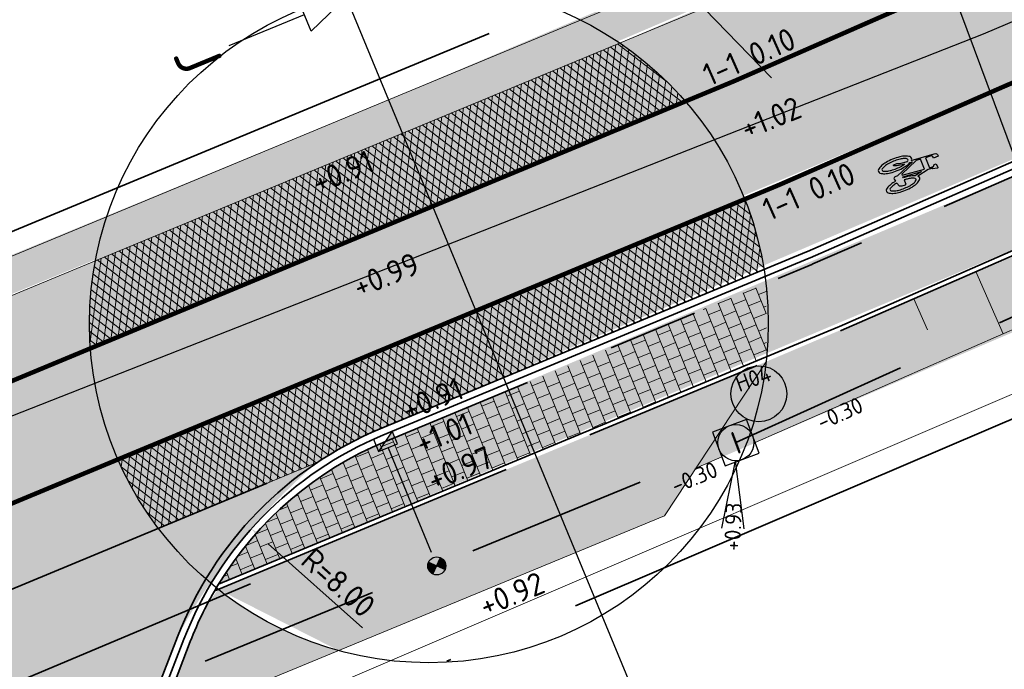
# Model space of a CAD drawing. Header units: metres. Extents: x 132493 to 134960, y 502695 to 503907.
# Tile 75 of 144: x 133315 to 133336, y 503117 to 503131. Entities that reach past the tile are written whole.
import ezdxf
from ezdxf import colors
from ezdxf.entities.mleader import LeaderData, LeaderLine
from ezdxf.enums import TextEntityAlignment as Align
from ezdxf.math import Vec2, Vec3

# ---------------------------------------------------------------- set-up
doc = ezdxf.new("R2010")
doc.units = ezdxf.units.M
for name, pattern in [('RI-HWA_KOLKAANSLUITING', [4.3, 2.5, -1.8]), ('RI-HWA_PVC', [6.4, 4, -2.4]), ('VH-OPSLUITBAND_100X200', [16, 8, -2, 4, -2]), ('VH-TROTTOIRBAND_130-150', [15, 5, -2, 2, -2, 2, -2]), ('VW-1-1_STREEP', [2, 1, -1]), ('XX-PROJECTGRENS', [18, 12, -3, 0, -3])]:
    doc.linetypes.add(name, pattern=pattern)
doc.layers.get('Defpoints').update_dxf_attribs({"color": 3})
for name, color, linetype, lineweight, plot in [('ARC-hoev-asfalt-zwart', 250, 'Continuous', 18, False), ('ARC-hoev-btt-300x300x45-grijs-nieuw', 8, 'Continuous', 18, False), ('ARC-hoev-fietsstrook-plateau-drempel-afalt rood', 241, 'Continuous', 18, False), ('ARC-hoev-gras zaaien', 73, 'Continuous', 35, False), ('ARC-hoev-nieuw-asfalt-streetprint', 215, 'Continuous', 35, False)]:
    doc.layers.add(name, color=color, linetype=linetype, lineweight=lineweight, plot=plot)
for name, color, linetype, lineweight in [('B-WE-IE-TERREINAFSCHEIDING_KUNSTMATIG_RASTERHEKWERK-G', 20, 'IE-TERREINAFSCHEIDING-KUNSTMATIG-OPEN', 18), ('N-WE-AM-M-200', 7, 'Continuous', 18), ('N-WE-GR-GRAS-A-200', 81, 'Continuous', 18), ('N-WE-GW-GRONDWERKLIJN_TEEN-G', 3, 'Continuous', 20), ('N-WE-GW-TALUDARCERING-S', 252, 'Continuous', 25), ('N-WE-GW-TALUDARCERING_KORT-G', 252, 'Continuous', 20), ('N-WE-GW-TALUDARCERING_LANG-G', 252, 'Continuous', 18), ('N-WE-KG-GRENS_WERKGRENS-G', 5, 'XX-PROJECTGRENS', 35), ('N-WE-KL-BUISLEIDING GEVAARLIJKE INHOUD_MANTELBUIS-G', 20, 'Continuous', 35), ('N-WE-RI-HWA_HULPSTUK-S', 150, 'Continuous', 25), ('N-WE-RI-HWA_KOLKAANSLUITING_PVC_125-G', 160, 'RI-HWA_KOLKAANSLUITING', 25), ('N-WE-RI-HWA_PUTNUMMER-S', 150, 'Continuous', 25), ('N-WE-RI-HWA_RIOOLPUT-S', 150, 'Continuous', 25), ('N-WE-RI-HWA_STROOMRICHTING-S', 150, 'Continuous', 25), ('N-WE-RI-HWA_TRANSPORTLEIDING_PVC_200-G', 150, 'RI-HWA_PVC', 35), ('N-WE-RI-KOLK-S', 150, 'Continuous', 25), ('N-WE-VH-GOOT_TEGEL-G', 170, 'Continuous', 35), ('N-WE-VH-KANTOPSLUITING_OPSLUITBAND_100X200-G', 150, 'VH-OPSLUITBAND_100X200', 35), ('N-WE-VH-KANTOPSLUITING_TROTTOIRBAND_130 150-G', 210, 'VH-TROTTOIRBAND_130-150', 35), ('N-WE-VH-KANTOPSLUITING_VOORKANTBAND-G', 7, 'Continuous', 35), ('N-WE-VH-KANTVERHARDING-G', 2, 'Continuous', 18), ('N-WE-VH-VERHARDING_ASFALT-A', 23, 'Continuous', 18), ('N-WE-VH-VERHARDING_TEGEL-A-200-dik 45', 251, 'Continuous', 18), ('N-WE-VW-MARKERING-T25', 7, 'Continuous', 25), ('N-WE-VW-MARKERING_DWARS_DRIEHOEK_5050-G', 7, 'VW-HAAIETAND50-L-N', 35), ('N-WE-VW-MARKERING_LANGS_STREEP_11_010-G', 7, 'VW-1-1_STREEP', 13), ('N-WE-VW-MARKERING_SYMBOOL-S', 7, 'Continuous', 25), ('N02-WE-VH-VERHARDING_ASFALT-A', 252, 'Continuous', 18), ('X-XX-AL-DETAIL1-T25', 7, 'Continuous', 25), ('X-XX-AL-VERWIJZING-S', 7, 'Continuous', 25)]:
    doc.layers.add(name, color=color, linetype=linetype, lineweight=lineweight)
doc.styles.add('NLCS-ISO', font='NLCS-ISO.ttf')
doc.styles.add('NLCS-ISO-M200-T25', font='NLCS-ISO.ttf', dxfattribs={"height": 0.5})
doc.linetypes.add('IE-TERREINAFSCHEIDING-KUNSTMATIG-OPEN', pattern='A,7,-1.5,[67,NLCS.SHX,S=0.75,R=0,X=0,Y=0],-1.5', length=10)
doc.linetypes.add('VW-HAAIETAND50-L-N', pattern='A,0,-0.5,[150,NLCS.SHX,S=1,R=0,X=-0.625,Y=-0.25],-0.5', length=1)
doc.dimstyles.new('NLCS-M200-T25-PIJL_L2_H1', dxfattribs={"dimscale": 0.2, "dimtxt": 2.5, "dimasz": 2.5, "dimexe": 2, "dimexo": 2, "dimgap": 0.7, "dimtad": 1, "dimzin": 0, "dimdsep": 46, "dimtxsty": 'NLCS-ISO-M200-T25', "dimcen": 0, "dimdle": 2, "dimclrd": 256, "dimclre": 256, "dimclrt": 256, "dimadec": 1, "dimazin": 0, "dimtfac": 1, "dimtdec": 3, "dimtofl": 0, "dimtmove": 0, "dimatfit": 3, "dimfxl": 2, "dimfxlon": 1, "dimtfillclr": 256, "dimtolj": 1, "dimtzin": 0, "dimlwd": -1, "dimlwe": -1, "dimarcsym": 0})
pattern_1 = [(262.427879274, (0, 0), (0.148691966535, -0.01976610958), []), (322.427879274, (0, 0), (0.0914639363, 0.118887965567), [])]

# ---------------------------------------------------------------- blocks, each defined once
blk = doc.blocks.new('N-SRI-KOLK_TROTTOIR-SO')
blk.add_hatch(color=256).paths.add_polyline_path([(1.125, 1.5), (-1.125, 1.5), (-1.125, 0)])
blk.add_line((-1.125, 0), (1.125, 1.5))
at = {"flags": 128}
blk.add_lwpolyline([(-1.125, 0), (1.125, 0), (1.125, 1.5), (-1.125, 1.5)], close=True, dxfattribs=at)
blk = doc.blocks.new('SAL-VERWIJZING_DOORSNEDE_BOVEN-SO')
for p, q in [((-2, 9), (0, 14)), ((0, 14), (2, 9)), ((2, 9), (-2, 9)), ((0, 0), (0, 9))]:
    blk.add_line(p, q)
at = {"lineweight": 50, "style": 'NLCS-ISO'}
blk.add_attdef('...', text='', height=5, dxfattribs=at).set_placement((-0.05, -1.19), align=Align.TOP_CENTER)
blk = doc.blocks.new('SRI-PUT_INSPECTIE-SO')
at = {"lineweight": -3, "flags": 128}
blk.add_lwpolyline([(-2, -2), (2, -2), (2, 2), (-2, 2)], close=True, dxfattribs=at)
at = {"lineweight": -3, "ltscale": 1.5}
blk.add_circle((0, 0), 2, dxfattribs=at)
at = {"ltscale": 0.1, "style": 'NLCS-ISO'}
blk.add_text('I', height=2.5, dxfattribs=at).set_placement((0, -0.01), align=Align.MIDDLE_CENTER)
blk = doc.blocks.new('*U371')
for q in [(-4.8, -8.29), (-2.49, -9.25)]:
    blk.add_line((-0.77, -1.85), q)
blk.add_circle((4.27, 4.18), 3.09)
at = {"ltscale": 0.1, "style": 'NLCS-ISO'}
blk.add_attdef('PUTNR', text='', height=1.8, dxfattribs=at).set_placement((4.27, 5.98), align=Align.MIDDLE_CENTER)
blk.add_attdef('PUTHGT', text='', height=1.8, rotation=67.4543, dxfattribs=at).set_placement((-4.56, -11.06), align=Align.MIDDLE_LEFT)
blk = doc.blocks.new('*U374')
at = {"ltscale": 0.1, "style": 'NLCS-ISO'}
for tag, p in [('MAT', (-1, 0.5)), ('BOBL', (-128.01, -3.24))]:
    blk.add_attdef(tag, text='', height=1.8, dxfattribs=at).set_placement(p, align=Align.BOTTOM_RIGHT)
for tag, p in [('DIA', (1, 0.5)), ('BOBR', (134.98, -3.24))]:
    blk.add_attdef(tag, text='', height=1.8, dxfattribs=at).set_placement(p, align=Align.BOTTOM_LEFT)
blk.add_attdef('JVA', text='', height=1.8, dxfattribs=at).set_placement((0, -1), align=Align.TOP_CENTER)
blk = doc.blocks.new('*U375')
at = {"ltscale": 0.1, "style": 'NLCS-ISO'}
for tag, p in [('MAT', (-1, 0.5)), ('BOBL', (-105.2, -3.24))]:
    blk.add_attdef(tag, text='', height=1.8, dxfattribs=at).set_placement(p, align=Align.BOTTOM_RIGHT)
for tag, p in [('DIA', (1, 0.5)), ('BOBR', (101.66, -3.24))]:
    blk.add_attdef(tag, text='', height=1.8, dxfattribs=at).set_placement(p, align=Align.BOTTOM_LEFT)
blk.add_attdef('JVA', text='', height=1.8, dxfattribs=at).set_placement((0, -1), align=Align.TOP_CENTER)
blk = doc.blocks.new('*U376')
at = {"layer": 'N-WE-GW-TALUDARCERING_KORT-G'}
blk.add_line((133334.401, 503124.995), (133334.702, 503124.308), dxfattribs=at)
at = {"layer": 'N-WE-GW-TALUDARCERING_LANG-G'}
blk.add_line((133335.775, 503125.597), (133336.377, 503124.223), dxfattribs=at)
blk = doc.blocks.new('*D451')
at = {"layer": 'Defpoints', "color": 0, "transparency": 16777216}
for p in [(133319.762, 503119.913), (133325.736, 503114.592)]:
    blk.add_point(p, dxfattribs=at)
at = {"layer": 'N-WE-AM-M-200', "transparency": 16777216}
blk.add_line((133322.222, 503117.721), (133320.135, 503119.58), dxfattribs=at)
blk.add_solid([(133320.191, 503119.642), (133320.08, 503119.518), (133319.762, 503119.913)], dxfattribs=at)
at = {"layer": 'N-WE-AM-M-200', "transparency": 16777216, "insert": (133321.686, 503118.721), "char_height": 0.5, "attachment_point": 5, "rotation": 318.3131, "style": 'NLCS-ISO-M200-T25'}
blk.add_mtext('\\A1;R=8.00', dxfattribs=at)
blk = doc.blocks.new('SRI-HULP_INLAAT_125MM-SO')
h = blk.add_hatch(color=256)
h.dxf.hatch_style = 1
h.paths.add_polyline_path([(-0.71, 0.71, 0.198912), (-1, 0, 0.198912), (-0.71, -0.71), (0, 0)])
h = blk.add_hatch(color=256)
h.dxf.hatch_style = 1
h.paths.add_polyline_path([(1, 0, 0.198912), (0.71, 0.71), (0, 0), (0.71, -0.71, 0.198912)])
for p, q in [((-0.71, 0.71), (0.71, -0.71)), ((-0.71, -0.71), (0.71, 0.71))]:
    blk.add_line(p, q)
blk.add_circle((0, 0), 1)
blk = doc.blocks.new('N-SVW-MARKERING_SYMBOOL_FIETS_1.35')
h = blk.add_hatch(color=256)
h.paths.add_polyline_path([(-0.045, 1.35), (-0.07, 1.35), (-0.07, 1.35), (-0.095, 1.35, 0.236068), (-0.119, 1.325), (-0.132, 1.288), (-0.183, 0.766, 0.006813), (-0.189, 0.773, 0.22312), (-0.231, 0.793, 0.22312), (-0.273, 0.773, 0.090648), (-0.327, 0.677, 0.047451), (-0.356, 0.559, 0.035374), (-0.367, 0.396, 0.035374), (-0.356, 0.234, 0.047451), (-0.327, 0.116, 0.090648), (-0.273, 0.02, 0.22312), (-0.231, 0, 0.22312), (-0.189, 0.02, 0.090648), (-0.134, 0.116, 0.047451), (-0.106, 0.234, 0.035374), (-0.095, 0.396, 0.035374), (-0.106, 0.559, 0.047451), (-0.134, 0.677, 0.038864), (-0.153, 0.72), (-0.148, 0.783), (0.017, 0.355), (0.017, 0.297, 0.544665), (0.054, 0.26), (0.11, 0.272, 0.008345), (0.115, 0.234, 0.047451), (0.144, 0.116, 0.090648), (0.198, 0.02, 0.22312), (0.24, 0, 0.22312), (0.282, 0.02, 0.090648), (0.336, 0.116, 0.047451), (0.365, 0.234, 0.035374), (0.376, 0.396, 0.035374), (0.365, 0.559, 0.047451), (0.336, 0.677, 0.090648), (0.282, 0.773, 0.22312), (0.24, 0.793, 0.22312), (0.198, 0.773, 0.006813), (0.192, 0.766), (0.141, 1.04), (0.153, 1.139), (0.166, 1.127), (0.19, 1.239, 0.548946), (0.178, 1.251), (0.091, 1.251), (0.091, 1.201), (0.123, 1.17), (0.116, 1.078), (-0.122, 1.078), (-0.11, 1.214, -0.281777), (-0.07, 1.239), (-0.045, 1.239)])
h.paths.add_polyline_path([(0.104, 0.966), (0.042, 0.458), (0.017, 0.458), (-0.14, 0.868), (-0.132, 0.966)], flags=16)
h.paths.add_polyline_path([(0.128, 0.879), (0.161, 0.717, 0.035986), (0.144, 0.677, 0.047451), (0.115, 0.559, 0.021905), (0.105, 0.458), (0.079, 0.458)], flags=16)
h.paths.add_polyline_path([(-0.205, 0.692, -0.01664), (-0.196, 0.677), (-0.218, 0.508), (-0.243, 0.446), (-0.243, 0.372, 0.720759), (-0.231, 0.359, 0.162278), (-0.218, 0.372), (-0.194, 0.421), (-0.169, 0.545), (-0.164, 0.596, -0.030907), (-0.151, 0.524, -0.028874), (-0.144, 0.396, -0.028874), (-0.151, 0.269, -0.039407), (-0.169, 0.177, -0.080527), (-0.205, 0.1, -0.24906), (-0.231, 0.087, -0.24906), (-0.256, 0.1, -0.080527), (-0.292, 0.177, -0.039407), (-0.31, 0.269, -0.028874), (-0.317, 0.396, -0.028874), (-0.31, 0.524, -0.039407), (-0.292, 0.615, -0.080527), (-0.256, 0.692, -0.24906), (-0.231, 0.706, -0.24906)], flags=16)
h.paths.add_polyline_path([(0.24, 0.706, -0.24906), (0.265, 0.692, -0.080527), (0.301, 0.615, -0.039407), (0.319, 0.524, -0.028874), (0.327, 0.396, -0.028874), (0.319, 0.269, -0.039407), (0.301, 0.177, -0.080527), (0.265, 0.1, -0.24906), (0.24, 0.087, -0.24906), (0.214, 0.1, -0.080527), (0.179, 0.177, -0.039407), (0.161, 0.269, -0.003097), (0.159, 0.283), (0.24, 0.31), (0.265, 0.359), (0.265, 0.433, 0.414214), (0.24, 0.458), (0.155, 0.458, -0.014843), (0.161, 0.524, -0.039407), (0.179, 0.615, -0.080527), (0.214, 0.692, -0.24906)], flags=16)
at = {"flags": 128}
for points in [[(-0.183, 0.766), (-0.132, 1.288), (-0.119, 1.325, -0.414214), (-0.07, 1.35), (-0.045, 1.35), (-0.045, 1.239), (-0.07, 1.239, 0.281777), (-0.11, 1.214), (-0.122, 1.078), (0.116, 1.078), (0.123, 1.17), (0.091, 1.201), (0.091, 1.251), (0.178, 1.251, -0.548946), (0.19, 1.239), (0.166, 1.127), (0.153, 1.139), (0.141, 1.04), (0.192, 0.766)], [(-0.189, 0.773, 0.22312), (-0.231, 0.793, 0.22312), (-0.273, 0.773, 0.090648), (-0.327, 0.677, 0.047451), (-0.356, 0.559, 0.035374), (-0.367, 0.396, 0.035374), (-0.356, 0.234, 0.047451), (-0.327, 0.116, 0.090648), (-0.273, 0.02, 0.22312), (-0.231, 0, 0.22312), (-0.189, 0.02, 0.090648), (-0.134, 0.116, 0.047451), (-0.106, 0.234, 0.035374), (-0.095, 0.396, 0.035374), (-0.106, 0.559, 0.047451), (-0.134, 0.677, 0.038864), (-0.153, 0.72), (-0.148, 0.783), (0.017, 0.355), (0.017, 0.297, 0.544665), (0.054, 0.26), (0.11, 0.272, 0.008345), (0.115, 0.234, 0.047451), (0.144, 0.116, 0.090648), (0.198, 0.02, 0.22312), (0.24, 0, 0.22312), (0.282, 0.02, 0.090648), (0.336, 0.116, 0.047451), (0.365, 0.234, 0.035374), (0.376, 0.396, 0.035374), (0.365, 0.559, 0.047451), (0.336, 0.677, 0.090648), (0.282, 0.773, 0.22312), (0.24, 0.793, 0.22312), (0.198, 0.773)]]:
    blk.add_lwpolyline(points, format="xyb", dxfattribs=at)
blk.add_lwpolyline([(-0.14, 0.868), (0.017, 0.458), (0.042, 0.458), (0.104, 0.966), (-0.132, 0.966)], close=True, dxfattribs=at)
for points in [[(0.161, 0.717, 0.035986), (0.144, 0.677, 0.047451), (0.115, 0.559, 0.021905), (0.105, 0.458), (0.079, 0.458), (0.128, 0.879)], [(-0.164, 0.596), (-0.169, 0.545), (-0.194, 0.421), (-0.218, 0.372, -0.162278), (-0.231, 0.359, -0.720759), (-0.243, 0.372), (-0.243, 0.446), (-0.218, 0.508), (-0.196, 0.677, 0.01664), (-0.205, 0.692, 0.24906), (-0.231, 0.706, 0.24906), (-0.256, 0.692, 0.080527), (-0.292, 0.615, 0.039407), (-0.31, 0.524, 0.028874), (-0.317, 0.396, 0.028874), (-0.31, 0.269, 0.039407), (-0.292, 0.177, 0.080527), (-0.256, 0.1, 0.24906), (-0.231, 0.087, 0.24906), (-0.205, 0.1, 0.080527), (-0.169, 0.177, 0.039407), (-0.151, 0.269, 0.028874), (-0.144, 0.396, 0.028874), (-0.151, 0.524, 0.030907)], [(0.327, 0.396, 0.028874), (0.319, 0.524, 0.039407), (0.301, 0.615, 0.080527), (0.265, 0.692, 0.24906), (0.24, 0.706, 0.24906), (0.214, 0.692, 0.080527), (0.179, 0.615, 0.039407), (0.161, 0.524, 0.014843), (0.155, 0.458), (0.24, 0.458, -0.414214), (0.265, 0.433), (0.265, 0.359), (0.24, 0.31), (0.159, 0.283, 0.003097), (0.161, 0.269, 0.039407), (0.179, 0.177, 0.080527), (0.214, 0.1, 0.24906), (0.24, 0.087, 0.24906), (0.265, 0.1, 0.080527), (0.301, 0.177, 0.039407), (0.319, 0.269, 0.028874)]]:
    blk.add_lwpolyline(points, format="xyb", close=True, dxfattribs=at)
for centre, start, end in [((-0.425, 0.577), 38.1274, 39.6888), ((0.434, 0.577), 140.3112, 141.8726)]:
    blk.add_arc(centre, 0.307, start, end)

msp = doc.modelspace()

# ---------------------------------------------------------------- hatches: boundary and pattern name
at = {"layer": 'ARC-hoev-asfalt-zwart', "transparency": 33554636}
h = msp.add_hatch(color=256, dxfattribs=at)
h.dxf.hatch_style = 1
edge = h.paths.add_edge_path()
edge.add_arc((133297.303, 503102.881), 8.15, 65.2386, 100.0458)
edge.add_line((133295.881, 503110.906), (133321.189, 503121.356))
edge.add_arc((133330.128, 503111.088), 13.613, 131.0421, 151.7878)
edge.add_line((133318.132, 503117.524), (133314.686, 503108.169))
edge.add_line((133314.686, 503108.169), (133309.549, 503106.043))
edge.add_line((133309.549, 503106.043), (133300.716, 503110.282))
at = {"layer": 'ARC-hoev-btt-300x300x45-grijs-nieuw', "transparency": 33554687}
h = msp.add_hatch(color=256, dxfattribs=at)
h.dxf.hatch_style = 1
edge = h.paths.add_edge_path()
edge.add_line((133322.725, 503121.842), (133337.201, 503127.968))
edge.add_line((133337.201, 503127.968), (133352.343, 503134.271))
edge.add_arc((133874.079, 501859.396), 1377.503, 110.955633, 112.256561, ccw=False)
edge.add_line((133381.422, 503145.787), (133382.349, 503146.163))
edge.add_line((133382.349, 503146.163), (133384.52, 503145.365))
edge.add_line((133384.52, 503145.365), (133368.775, 503139.26))
edge.add_line((133368.775, 503139.26), (133352.911, 503132.882))
edge.add_line((133352.911, 503132.882), (133337.794, 503126.591))
edge.add_line((133337.794, 503126.591), (133319.038, 503118.686))
edge.add_arc((133325.736, 503114.592), 7.85, 112.5553, 148.5651, ccw=False)
at = {"layer": 'ARC-hoev-fietsstrook-plateau-drempel-afalt rood', "transparency": 33554661}
h = msp.add_hatch(color=256, dxfattribs=at)
h.dxf.hatch_style = 1
edge = h.paths.add_edge_path()
edge.add_arc((133149.078, 503000.87), 56.258, 110.1159, 133.7513)
edge.add_line((133110.173, 503041.508), (133111.41, 503040.27))
edge.add_arc((133149.082, 503000.861), 54.517, 110.1772, 133.7093, ccw=False)
edge.add_line((133130.277, 503052.033), (133150.524, 503059.265))
edge.add_line((133150.524, 503059.265), (133182.591, 503071.241))
edge.add_line((133182.591, 503071.241), (133214.659, 503083.217))
edge.add_line((133214.659, 503083.217), (133253.5, 503098.18))
edge.add_line((133253.5, 503098.18), (133272.027, 503105.779))
edge.add_line((133272.027, 503105.779), (133307.022, 503120.091))
edge.add_line((133307.022, 503120.091), (133329.355, 503129.36))
edge.add_arc((133660.936, 502370.914), 827.76, 112.28968, 113.614237, ccw=False)
edge.add_line((133346.975, 503136.822), (133346.31, 503138.441))
edge.add_arc((133702.019, 502272.149), 936.478, 112.32356, 113.546479)
edge.add_line((133327.902, 503130.652), (133306.353, 503121.708))
edge.add_line((133306.353, 503121.708), (133271.417, 503107.424))
edge.add_line((133271.417, 503107.424), (133252.853, 503099.807))
edge.add_line((133252.853, 503099.807), (133243.666, 503096.267))
edge.add_line((133243.666, 503096.267), (133214.038, 503084.853))
edge.add_line((133214.038, 503084.853), (133182.673, 503073.096))
edge.add_line((133182.673, 503073.096), (133149.925, 503060.909))
edge.add_line((133149.925, 503060.909), (133129.729, 503053.696))
h = msp.add_hatch(color=256, dxfattribs=at)
h.dxf.hatch_style = 1
edge = h.paths.add_edge_path()
edge.add_arc((133149.174, 503000.711), 52.191, 110.2362, 133.6079)
edge.add_line((133113.177, 503038.501), (133114.414, 503037.263))
edge.add_arc((133149.095, 503000.836), 50.296, 110.2267, 133.5937, ccw=False)
edge.add_line((133131.705, 503048.03), (133135.106, 503049.274))
edge.add_line((133135.106, 503049.274), (133135.054, 503049.415))
edge.add_line((133135.054, 503049.415), (133151.928, 503055.413))
edge.add_line((133151.928, 503055.413), (133184.021, 503067.398))
edge.add_line((133184.021, 503067.398), (133216.113, 503079.383))
edge.add_line((133216.113, 503079.383), (133230.13, 503084.783))
edge.add_line((133230.13, 503084.783), (133248.504, 503091.862))
edge.add_line((133248.504, 503091.862), (133255.015, 503094.37))
edge.add_line((133255.015, 503094.37), (133263.815, 503097.98))
edge.add_line((133263.815, 503097.98), (133273.58, 503101.985))
edge.add_line((133273.58, 503101.985), (133294.218, 503110.425))
edge.add_line((133294.218, 503110.425), (133308.647, 503116.163))
edge.add_line((133308.647, 503116.163), (133321.189, 503121.356))
edge.add_arc((133325.736, 503114.592), 8.15, 112.5553, 123.9123, ccw=False)
edge.add_line((133322.61, 503122.119), (133339.516, 503129.327))
edge.add_line((133339.516, 503129.327), (133348.534, 503133.03))
edge.add_line((133348.534, 503133.03), (133347.926, 503134.51))
edge.add_line((133347.926, 503134.51), (133338.932, 503130.761))
edge.add_line((133338.932, 503130.761), (133324.725, 503124.73))
edge.add_line((133324.725, 503124.73), (133307.975, 503117.821))
edge.add_line((133307.975, 503117.821), (133290.987, 503110.832))
edge.add_line((133290.987, 503110.832), (133272.974, 503103.466))
edge.add_line((133272.974, 503103.466), (133263.699, 503099.661))
edge.add_line((133263.699, 503099.661), (133254.424, 503095.857))
edge.add_line((133254.424, 503095.857), (133234.985, 503088.368))
edge.add_line((133234.985, 503088.368), (133227.512, 503085.489))
edge.add_line((133227.512, 503085.489), (133215.546, 503080.879))
edge.add_line((133215.546, 503080.879), (133183.463, 503068.898))
edge.add_line((133183.463, 503068.898), (133151.38, 503056.916))
edge.add_line((133151.38, 503056.916), (133131.122, 503049.68))
at = {"layer": 'ARC-hoev-gras zaaien', "transparency": 33554623}
h = msp.add_hatch(color=256, dxfattribs=at)
h.dxf.hatch_style = 1
edge = h.paths.add_edge_path()
edge.add_line((133044.309, 503023.381), (133040.615, 503022.372))
edge.add_line((133040.615, 503022.372), (132963.333, 502994.968))
edge.add_line((132963.333, 502994.968), (132943.131, 502987.701))
edge.add_line((132943.131, 502987.701), (132911.739, 502976.137))
edge.add_line((132911.739, 502976.137), (132911.461, 502976.894))
edge.add_line((132911.461, 502976.894), (132942.521, 502988.329))
edge.add_line((132942.521, 502988.329), (132970.625, 502998.407))
edge.add_line((132970.625, 502998.407), (133038.368, 503022.472))
edge.add_line((133038.368, 503022.472), (133038.106, 503023.225))
edge.add_line((133038.106, 503023.225), (133047.748, 503026.616))
edge.add_line((133047.748, 503026.616), (133047.989, 503025.936))
edge.add_line((133047.989, 503025.936), (133127.687, 503053.755))
edge.add_line((133127.687, 503053.755), (133134.899, 503056.438))
edge.add_line((133134.899, 503056.438), (133149.651, 503061.661))
edge.add_line((133149.651, 503061.661), (133181.947, 503073.722))
edge.add_line((133181.947, 503073.722), (133199.63, 503080.276))
edge.add_line((133199.63, 503080.276), (133213.754, 503085.601))
edge.add_line((133213.754, 503085.601), (133233.156, 503093.076))
edge.add_line((133233.156, 503093.076), (133252.557, 503100.55))
edge.add_line((133252.557, 503100.55), (133257.934, 503102.755))
edge.add_line((133257.934, 503102.755), (133289.068, 503115.503))
edge.add_line((133289.068, 503115.503), (133322.795, 503129.396))
edge.add_line((133322.795, 503129.396), (133334.457, 503134.354))
edge.add_line((133334.457, 503134.354), (133353.994, 503142.447))
edge.add_arc((133874.079, 501859.396), 1384.453, 110.685494, 112.065176, ccw=False)
edge.add_arc((133543.44, 502717.163), 465.231, 107.2339, 109.90622, ccw=False)
edge.add_line((133405.604, 503161.507), (133415.873, 503164.493))
edge.add_line((133415.873, 503164.493), (133424.367, 503166.632))
edge.add_arc((133423.248, 503166.689), 1.12, 293.158, 357.0847, ccw=False)
edge.add_line((133423.689, 503165.66), (133416.135, 503163.735))
edge.add_line((133416.135, 503163.735), (133405.842, 503160.744))
edge.add_arc((133727.946, 502167.954), 1043.735, 107.975293, 109.164059)
edge.add_arc((133874.079, 501859.396), 1383.653, 110.68572, 112.049064)
edge.add_line((133354.655, 503141.852), (133335.046, 503133.749))
edge.add_line((133335.046, 503133.749), (133323.1, 503128.657))
edge.add_line((133323.1, 503128.657), (133289.372, 503114.763))
edge.add_line((133289.372, 503114.763), (133258.907, 503102.29))
edge.add_line((133258.907, 503102.29), (133252.853, 503099.807))
edge.add_line((133252.853, 503099.807), (133233.446, 503092.33))
edge.add_line((133233.446, 503092.33), (133214.038, 503084.853))
edge.add_line((133214.038, 503084.853), (133200.785, 503079.926))
edge.add_line((133200.785, 503079.926), (133181.811, 503072.817))
edge.add_line((133181.811, 503072.817), (133149.925, 503060.909))
edge.add_line((133149.925, 503060.909), (133135.167, 503055.685))
edge.add_line((133135.167, 503055.685), (133129.729, 503053.696))
edge.add_arc((133149.077, 503000.87), 56.258, 110.1159, 133.7514)
edge.add_line((133110.173, 503041.508), (133098.876, 503030.223))
edge.add_arc((133081.208, 503047.911), 25, 274.4321, 314.967, ccw=False)
edge.add_arc((133081.208, 503047.911), 25, 264.364, 274.4321, ccw=False)
edge.add_line((133078.753, 503023.032), (133062.83, 503024.603))
edge.add_arc((133057.207, 502968.881), 56.005, 84.2369, 103.3139)
h = msp.add_hatch(color=256, dxfattribs=at)
h.dxf.hatch_style = 1
edge = h.paths.add_edge_path()
edge.add_line((133329.586, 503121.249), (133328.892, 503120.195))
edge.add_line((133328.892, 503120.195), (133317.72, 503115.58))
edge.add_line((133317.72, 503115.58), (133318.293, 503117.107))
edge.add_arc((133323.373, 503115.482), 5.334, 144.5892, 162.2597, ccw=False)
edge.add_line((133319.026, 503118.573), (133331.138, 503123.604))
edge.add_line((133331.138, 503123.604), (133345.443, 503129.692))
edge.add_line((133345.443, 503129.692), (133371.486, 503140.22))
edge.add_line((133371.486, 503140.22), (133384.679, 503145.318))
edge.add_arc((133388.158, 503158.446), 13.581, 255.1575, 268.1968)
edge.add_line((133387.73, 503144.872), (133376.443, 503140.545))
edge.add_line((133376.443, 503140.545), (133346.426, 503128.477))
edge.add_line((133346.426, 503128.477), (133329.586, 503121.249))
at = {"layer": 'ARC-hoev-nieuw-asfalt-streetprint', "transparency": 33554534}
h = msp.add_hatch(color=256, dxfattribs=at)
h.dxf.hatch_style = 1
edge = h.paths.add_edge_path()
edge.add_arc((133149.178, 503000.704), 52.198, 110.2429, 133.6063, ccw=False)
edge.add_line((133131.117, 503049.678), (133151.38, 503056.916))
edge.add_line((133151.38, 503056.916), (133183.463, 503068.898))
edge.add_line((133183.463, 503068.898), (133215.546, 503080.879))
edge.add_line((133215.546, 503080.879), (133254.424, 503095.857))
edge.add_line((133254.424, 503095.857), (133272.974, 503103.466))
edge.add_line((133272.974, 503103.466), (133308.999, 503118.198))
edge.add_line((133308.999, 503118.198), (133336.449, 503129.713))
edge.add_line((133336.449, 503129.713), (133347.926, 503134.51))
edge.add_line((133347.926, 503134.51), (133346.975, 503136.822))
edge.add_line((133346.975, 503136.822), (133335.45, 503132.005))
edge.add_line((133335.45, 503132.005), (133308.047, 503120.51))
edge.add_line((133308.047, 503120.51), (133272.027, 503105.779))
edge.add_line((133272.027, 503105.779), (133253.5, 503098.18))
edge.add_line((133253.5, 503098.18), (133214.659, 503083.217))
edge.add_line((133214.659, 503083.217), (133182.591, 503071.241))
edge.add_line((133182.591, 503071.241), (133150.524, 503059.265))
edge.add_line((133150.524, 503059.265), (133130.277, 503052.033))
edge.add_arc((133149.089, 503000.849), 54.531, 110.1802, 133.7062)
edge.add_line((133111.41, 503040.27), (133100.113, 503028.985))
edge.add_line((133100.113, 503028.985), (133096.816, 503025.692))
edge.add_line((133096.816, 503025.692), (133098.596, 503023.937))
edge.add_line((133098.596, 503023.937), (133101.879, 503027.216))
edge.add_line((133101.879, 503027.216), (133113.177, 503038.501))
at = {"layer": 'N-WE-GR-GRAS-A-200', "transparency": 33554559}
h = msp.add_hatch(dxfattribs=at)
h.set_pattern_fill('AGR-GRAS_02', color=256, scale=0.02, angle=41.1881, pattern_type=2)
h.set_pattern_definition([(41.188079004, (187.5394, 80.4644), (0.0188038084, 0.28221696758), [0.05, -0.15]), (41.188079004, (187.54317, 80.62714), (0.0188038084, 0.28221696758), [0.05, -0.15]), (131.188079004, (187.50836, 80.53025), (-0.28221696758, 0.0188038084), [0.05, -0.15]), (131.188079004, (187.52247, 80.63561), (-0.28221696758, 0.0188038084), [0.05, -0.15]), (86.188079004, (187.47732, 80.5961), (-0.13170657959, 0.150510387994), [0.05, -0.2328427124]), (176.188079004, (187.62219, 80.53684), (-0.150510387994, -0.13170657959), [0.05, -0.2328427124]), (67.753130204, (187.53752, 80.54248), (0.150510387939, 0.131706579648), [0.05, -0.3972135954]), (67.753130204, (187.5394, 80.677), (0.150510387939, 0.131706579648), [0.05, -0.3972135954]), (104.623027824, (187.64477, 80.556595), (-0.13170657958, 0.150510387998), [0.05, -0.3972135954]), (104.623027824, (187.51777, 80.56506), (-0.13170657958, 0.150510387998), [0.05, -0.3972135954]), (104.623027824, (187.60337, 80.57353), (-0.13170657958, 0.150510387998), [0.05, -0.3972135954]), (157.753130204, (187.46697, 80.54718), (-0.131706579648, 0.150510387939), [0.05, -0.3972135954]), (194.623027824, (187.549755, 80.51332), (-0.150510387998, -0.13170657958), [0.05, -0.3972135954])])
edge = h.paths.add_edge_path()
edge.add_arc((133323.686, 503124.449), 7.5, 161.6525, 169.3178)
edge.add_line((133316.316, 503125.839), (133322.033, 503128.218))
edge.add_line((133322.033, 503128.218), (133327.902, 503130.652))
edge.add_line((133327.902, 503130.652), (133327.037, 503131.159))
edge.add_line((133327.037, 503131.159), (133321.737, 503128.961))
edge.add_line((133321.737, 503128.961), (133316.567, 503126.81))
h = msp.add_hatch(dxfattribs=at)
h.set_pattern_fill('AGR-GRAS_02', color=256, scale=0.02, angle=41.1881, pattern_type=2)
h.set_pattern_definition([(19.88062736, (198818.36869, -10847.137), (0.12006831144, 0.25609295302), [0.05, -0.15]), (19.88062736, (198818.43132, -10846.98675), (0.12006831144, 0.25609295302), [0.05, -0.15]), (109.88062736, (198818.3637, -10847.06437), (-0.25609295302, 0.12006831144), [0.05, -0.15]), (109.88062736, (198818.41512, -10846.97134), (-0.25609295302, 0.12006831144), [0.05, -0.15]), (64.88062736, (198818.3587, -10846.99174), (-0.068012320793, 0.188080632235), [0.05, -0.2328427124]), (154.88062736, (198818.47213, -10847.0996), (-0.188080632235, -0.068012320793), [0.05, -0.2328427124]), (46.44567856, (198818.3953, -10847.06358), (0.188080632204, 0.068012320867), [0.05, -0.3972135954]), (46.44567856, (198818.44593, -10846.93893), (0.188080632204, 0.068012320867), [0.05, -0.3972135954]), (83.31557618, (198818.50034, -10847.089395), (-0.068012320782, 0.188080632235), [0.05, -0.3972135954]), (83.31557618, (198818.3851, -10847.03536), (-0.068012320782, 0.188080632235), [0.05, -0.3972135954]), (83.31557618, (198818.46793, -10847.05858), (-0.068012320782, 0.188080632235), [0.05, -0.3972135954]), (136.44567856, (198818.33128, -10847.03356), (-0.068012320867, 0.188080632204), [0.05, -0.3972135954]), (173.31557618, (198818.3961, -10847.09519), (-0.188080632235, -0.068012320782), [0.05, -0.3972135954])])
edge = h.paths.add_edge_path()
edge.add_line((133319.026, 503118.573), (133331.138, 503123.604))
edge.add_line((133331.138, 503123.604), (133328.892, 503120.195))
edge.add_line((133328.892, 503120.195), (133321.692, 503117.219))
edge.add_arc((133323.686, 503124.449), 7.5, 231.5824, 254.5776, ccw=False)
at = {"layer": 'N-WE-VH-VERHARDING_ASFALT-A', "transparency": 33554559}
h = msp.add_hatch(dxfattribs=at)
h.set_pattern_fill('AVH-ASFALT_LAAG1-D', color=11, scale=5, angle=182, pattern_type=2)
h.set_pattern_definition(pattern_1)
edge = h.paths.add_edge_path()
edge.add_arc((133323.686, 503124.449), 7.5, 40.9027, 55.7929)
edge.add_line((133327.902, 503130.652), (133316.316, 503125.839))
edge.add_arc((133321.686, 503124.636), 5.503, 167.371, 181.9468)
edge.add_arc((133323.686, 503124.449), 7.5, 180, 184.2079)
edge.add_line((133316.206, 503123.899), (133322.774, 503126.627))
edge.add_line((133322.774, 503126.627), (133329.355, 503129.36))
h = msp.add_hatch(dxfattribs=at)
h.set_pattern_fill('AVH-ASFALT_LAAG1-D', color=11, scale=5, angle=182, pattern_type=2)
h.set_pattern_definition(pattern_1)
edge = h.paths.add_edge_path()
edge.add_arc((133323.576, 503124.425), 7.613, 9.1932, 21.3561)
edge.add_line((133330.666, 503127.197), (133323.739, 503124.321))
edge.add_line((133323.739, 503124.321), (133316.813, 503121.444))
edge.add_arc((133323.767, 503124.503), 7.597, 203.7444, 217.0988)
edge.add_line((133317.708, 503119.92), (133321.23, 503121.383))
edge.add_arc((133325.736, 503114.592), 8.15, 112.5553, 123.565, ccw=False)
edge.add_line((133322.61, 503122.119), (133331.091, 503125.641))
at = {"layer": 'N-WE-VH-VERHARDING_TEGEL-A-200-dik 45', "transparency": 33554559}
h = msp.add_hatch(dxfattribs=at)
h.set_pattern_fill('AVH-TEGEL_300X300_HALFST', color=256, angle=202, pattern_type=2)
h.set_pattern_definition([(202, (0, 0), (-0.221964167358, -0.25145955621), [0.3, -0.3]), (292, (0, 0), (0.27815515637, 0.11238197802), [])])
edge = h.paths.add_edge_path()
edge.add_arc((133325.736, 503114.592), 7.85, 112.5553, 148.5651)
edge.add_line((133319.038, 503118.686), (133331.15, 503123.717))
edge.add_line((133331.15, 503123.717), (133331.134, 503125.334))
edge.add_line((133331.134, 503125.334), (133322.725, 503121.842))
at = {"layer": 'N02-WE-VH-VERHARDING_ASFALT-A', "transparency": 33554559}
h = msp.add_hatch(dxfattribs=at)
h.set_pattern_fill('AVH-BSS_KEIFORMAAT_ELLEBOOG-SO', color=2, angle=226, pattern_type=2)
h.set_pattern_definition([(246.427879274, (0, 0), (0.054248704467, -0.138228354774), [0.315, -0.105]), (156.427879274, (0.19248, -0.08398), (0.054248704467, -0.138228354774), [0.315, -0.105])])
edge = h.paths.add_edge_path()
edge.add_arc((133323.686, 503124.449), 7.5, 21.4921, 32.2674)
edge.add_line((133330.028, 503128.453), (133323.203, 503125.602))
edge.add_line((133323.203, 503125.602), (133316.383, 503122.741))
edge.add_arc((133323.686, 503124.449), 7.5, 193.1631, 203.6185)
edge.add_line((133316.814, 503121.444), (133323.739, 503124.321))
edge.add_line((133323.739, 503124.321), (133330.665, 503127.197))
edge = h.paths.add_edge_path()
edge.add_arc((133323.686, 503124.449), 7.5, 32.2674, 40.9027)
edge.add_line((133329.355, 503129.36), (133322.774, 503126.627))
edge.add_line((133322.774, 503126.627), (133316.206, 503123.899))
edge.add_arc((133323.686, 503124.449), 7.5, 184.2079, 193.1631)
edge.add_line((133316.383, 503122.741), (133323.203, 503125.602))
edge.add_line((133323.203, 503125.602), (133330.028, 503128.453))

# ---------------------------------------------------------------- linework, layer by layer
at = {"layer": 'B-WE-IE-TERREINAFSCHEIDING_KUNSTMATIG_RASTERHEKWERK-G', "flags": 128}
msp.add_lwpolyline([(133315.41, 503108.357), (133317.929, 503114.893), (133342.954, 503125.618)], dxfattribs=at)
at = {"layer": 'Defpoints', "elevation": -7055.85, "flags": 128}
msp.add_lwpolyline([(133328.95, 503148.747), (133508.688, 503215.691), (133536.994, 503139.691), (133357.256, 503072.747)], close=True, dxfattribs=at)
at = {"layer": 'Defpoints', "flags": 128}
for points in [[(133335.938, 503130.854, -0.009834), (133386.355, 503151.034, -0.011649), (133406.734, 503157.879, -0.038662), (133446.648, 503167.037, 0.034967), (133476.498, 503173.384, 0.027195), (133495.697, 503180.109), (133509.389, 503185.951), (133517.241, 503188.714)], [(133096.801, 503024.655, 0.048585), (133100.996, 503028.101), (133102.215, 503029.482, -0.078248), (133125.225, 503048.667), (133159.674, 503061.519), (133335.938, 503130.854)]]:
    msp.add_lwpolyline(points, format="xyb", dxfattribs=at)
at = {"layer": 'Defpoints'}
msp.add_circle((133323.686, 503124.449), 7.5, dxfattribs=at)
at = {"layer": 'N-WE-GW-GRONDWERKLIJN_TEEN-G', "flags": 128}
msp.add_lwpolyline([(133387.73, 503144.872, 0.006689), (133353.517, 503131.402, 0.002973), (133338.427, 503125.121), (133330.893, 503121.821)], format="xyb", dxfattribs=at)
msp.add_lwpolyline([(133330.159, 503121.5), (133329.586, 503121.249)], dxfattribs=at)
at = {"layer": 'N-WE-KG-GRENS_WERKGRENS-G', "flags": 128}
for points in [[(133128.23, 503054.532), (133134.731, 503056.91), (133137.173, 503057.754), (133149.48, 503062.131), (133213.577, 503086.069), (133252.373, 503101.015), (133270.871, 503108.602), (133306.885, 503123.33), (133329.248, 503132.618), (133334.247, 503134.808, -0.009844), (133384.864, 503155.067, 0.000267), (133395.245, 503158.76), (133404.405, 503161.707), (133414.368, 503164.465), (133423.338, 503166.665), (133422.764, 503168.092), (133426.054, 503169.422), (133426.863, 503167.42), (133431.538, 503168.304), (133432.861, 503169.705, -0.012525), (133446.195, 503172.025), (133446.427, 503171.142), (133453.695, 503172.435), (133464.244, 503174.558), (133468.751, 503175.698), (133481.347, 503179.803), (133494.584, 503184.524), (133505.986, 503189.24), (133509.745, 503190.505), (133516.547, 503192.908), (133520.249, 503182.162), (133500.01, 503174.427), (133496.13, 503172.727), (133491.379, 503168.182), (133490.571, 503170.447)], [(132713.857, 502831.058, 0.00557), (132736.336, 502852.282, 0.025284), (132742.356, 502859.092, 0.023781), (132764.837, 502894.878), (132764.332, 502900.772), (132769.103, 502908.844), (132770.147, 502910.61, -0.199942), (132792.84, 502927.585), (132821.657, 502934.868), (132821.877, 502934.924, -0.382663), (132824.715, 502933.435), (132826.44, 502928.746), (132836.013, 502932.379), (132835.142, 502934.641, -0.419067), (132837.192, 502939.034), (132839.946, 502940.011), (132859.009, 502946.768), (132896.431, 502960.688), (132897.868, 502961.222, -0.414546), (132902.242, 502959.217), (132903.172, 502956.771), (132912.937, 502960.243), (132911.784, 502963.396, -0.415091), (132913.474, 502967.061), (132914.777, 502967.54), (132938.361, 502976.202), (132937.622, 502978.218), (133021.387, 503008.032), (133021.665, 503007.256), (133025.633, 503008.609), (133041.138, 503014.117, -0.110369), (133061.92, 503016.654), (133077.967, 503015.071), (133083.249, 503014.549, -0.006082), (133083.443, 503014.528, -0.257939), (133089.707, 503009.984), (133098.64, 503013.13, -0.265135), (133100.736, 503020.774), (133115.827, 503035.848, -0.110259), (133133.49, 503047.049), (133134.688, 503047.481), (133135.587, 503044.984), (133140.996, 503046.855), (133153.435, 503051.279), (133217.674, 503075.269), (133227.629, 503079.105), (133231.439, 503077.362), (133233.221, 503081.259), (133256.641, 503090.282), (133275.248, 503097.913), (133286.864, 503102.664), (133286.996, 503102.612), (133301.214, 503108.414), (133308.671, 503105.028), (133316.063, 503108.086), (133318.711, 503114.684), (133331.434, 503120.137), (133350.488, 503128.304), (133350.949, 503129.266, -0.00058), (133353.896, 503130.476, -0.007004), (133389.707, 503144.549), (133398.182, 503145.874), (133401.032, 503146.319), (133400.801, 503151.158, -0.052266), (133447.234, 503162.671), (133447.971, 503161.966), (133449.109, 503158.534), (133471.022, 503165.294, 0.090258), (133473.917, 503167.219, 0.004535), (133476.486, 503167.875), (133478.757, 503166.46, 0.014753), (133490.571, 503170.447)]]:
    msp.add_lwpolyline(points, format="xyb", dxfattribs=at)
at = {"layer": 'N-WE-KL-BUISLEIDING GEVAARLIJKE INHOUD_MANTELBUIS-G', "flags": 128}
msp.add_lwpolyline([(133298.917, 503109.922), (133319.741, 503118.692)], dxfattribs=at)
at = {"layer": 'N-WE-RI-HWA_KOLKAANSLUITING_PVC_125-G', "flags": 128}
msp.add_lwpolyline([(133322.783, 503121.703), (133323.859, 503119.091)], dxfattribs=at)
at = {"layer": 'N-WE-RI-HWA_TRANSPORTLEIDING_PVC_200-G', "flags": 128}
for points in [[(133330.469, 503121.815), (133382.663, 503145.539)], [(133289.155, 503104.789), (133330.469, 503121.815)]]:
    msp.add_lwpolyline(points, dxfattribs=at)
at = {"layer": 'N-WE-VH-GOOT_TEGEL-G', "flags": 128}
msp.add_lwpolyline([(133382.256, 503146.428, 0.005859), (133352.229, 503134.548, 0.002977), (133337.082, 503128.244), (133332.054, 503126.041), (133332.032, 503126.032), (133322.61, 503122.119, 0.205099), (133318.132, 503117.524), (133314.67, 503108.545)], format="xyb", dxfattribs=at)
at = {"layer": 'N-WE-VH-KANTOPSLUITING_OPSLUITBAND_100X200-G', "flags": 128}
msp.add_lwpolyline([(133384.679, 503145.318, 0.006199), (133352.949, 503132.79, 0.002975), (133337.834, 503126.499), (133332.799, 503124.294), (133332.76, 503124.277), (133318.952, 503118.542)], format="xyb", dxfattribs=at)
at = {"layer": 'N-WE-VH-KANTOPSLUITING_TROTTOIRBAND_130 150-G', "flags": 128}
for points in [[(133381.422, 503145.787, 0.005676), (133352.343, 503134.271, 0.002977), (133337.201, 503127.968), (133332.172, 503125.765), (133332.147, 503125.755), (133322.725, 503121.842)], [(133322.725, 503121.842), (133322.725, 503121.842, 0.158428), (133319.038, 503118.686)], [(133319.038, 503118.686, 0.045202), (133318.412, 503117.416), (133315.186, 503109.048)]]:
    msp.add_lwpolyline(points, format="xyb", dxfattribs=at)
at = {"layer": 'N-WE-VH-KANTOPSLUITING_VOORKANTBAND-G', "flags": 128}
for points in [[(133382.309, 503146.288, 0.005859), (133352.286, 503134.41, 0.002977), (133337.141, 503128.106), (133332.113, 503125.903), (133332.089, 503125.894), (133322.668, 503121.98, 0.205099), (133318.272, 503117.47), (133315.046, 503109.102)], [(133384.52, 503145.365, 0.006175), (133352.911, 503132.882, 0.002975), (133337.794, 503126.591), (133332.76, 503124.386), (133332.722, 503124.37), (133319.038, 503118.686)]]:
    msp.add_lwpolyline(points, format="xyb", dxfattribs=at)
at = {"layer": 'N-WE-VH-KANTVERHARDING-G', "flags": 128}
for points in [[(133047.99, 503025.936), (133127.37, 503053.637), (133134.899, 503056.438), (133137.338, 503057.282), (133149.651, 503061.661), (133213.754, 503085.601), (133252.557, 503100.55), (133271.06, 503108.139), (133307.075, 503122.867), (133329.444, 503132.158), (133334.447, 503134.35)], [(133129.729, 503053.696), (133135.167, 503055.685), (133137.603, 503056.527), (133149.925, 503060.909), (133214.038, 503084.853), (133252.853, 503099.807), (133271.363, 503107.399), (133307.38, 503122.128), (133329.758, 503131.422), (133334.768, 503133.617)], [(133317.7, 503115.569), (133328.892, 503120.195), (133331.138, 503123.604)], [(133321.23, 503121.383), (133309.666, 503116.58), (133295.715, 503110.875)]]:
    msp.add_lwpolyline(points, dxfattribs=at)
at = {"layer": 'N-WE-VW-MARKERING_DWARS_DRIEHOEK_5050-G', "ltscale": 5, "flags": 128}
msp.add_lwpolyline([(133309.092, 503116.342), (133320.113, 503120.92)], dxfattribs=at)
at = {"layer": 'N-WE-VW-MARKERING_LANGS_STREEP_11_010-G', "ltscale": 4, "const_width": 0.1, "flags": 128}
for points in [[(133096.816, 503025.692), (133110.625, 503039.486, -0.108981), (133130.33, 503052.053), (133135.753, 503054.036), (133138.182, 503054.876), (133150.524, 503059.265), (133214.659, 503083.217), (133253.5, 503098.18), (133272.027, 503105.779), (133308.047, 503120.51), (133330.445, 503129.813), (133335.45, 503132.005, -0.00226), (133346.975, 503136.822)], [(133098.599, 503023.939), (133112.392, 503037.717, -0.108981), (133131.189, 503049.705), (133136.591, 503051.68), (133139.01, 503052.517), (133151.38, 503056.916), (133215.546, 503080.879), (133254.424, 503095.857), (133272.974, 503103.466), (133308.999, 503118.198), (133331.426, 503127.513), (133336.449, 503129.713, -0.002254), (133347.926, 503134.51)]]:
    msp.add_lwpolyline(points, format="xyb", dxfattribs=at)
at = {"layer": 'X-XX-AL-VERWIJZING-S', "flags": 128}
msp.add_lwpolyline([(133321.857, 503131.663), (133329.823, 503112.404)], dxfattribs=at)

# ---------------------------------------------------------------- block references
at = {"layer": 'N-WE-GW-TALUDARCERING-S'}
msp.add_blockref('*U376', (0, 0), dxfattribs=at)
at = {"layer": 'N-WE-RI-HWA_HULPSTUK-S', "xscale": 0.2, "yscale": 0.2, "zscale": 0.2, "rotation": 20.40013584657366}
msp.add_blockref('SRI-HULP_INLAAT_125MM-SO', (133323.859, 503119.091), dxfattribs=at)
at = {"layer": 'N-WE-RI-HWA_PUTNUMMER-S', "xscale": 0.2, "yscale": 0.2, "zscale": 0.2, "rotation": 20.42787927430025}
msp.add_blockref('*U371', (133330.469, 503121.815), dxfattribs=at).add_auto_attribs({'PUTNR': 'H04', 'PUTHGT': '+0.93'})
at = {"layer": 'N-WE-RI-HWA_RIOOLPUT-S', "xscale": 0.2, "yscale": 0.2, "zscale": 0.2, "rotation": 20.42787927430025}
msp.add_blockref('SRI-PUT_INSPECTIE-SO', (133330.469, 503121.815), dxfattribs=at)
at = {"layer": 'N-WE-RI-HWA_STROOMRICHTING-S'}
ref = msp.add_blockref('*U374', (133356.417, 503133.569), dxfattribs=dict(at, xscale=0.1999999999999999, yscale=0.1999999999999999, zscale=0.1999999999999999, rotation=24.36895102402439))
ref.add_attrib('BOBL', '-0.30', dxfattribs={"layer": '0', "ltscale": 0.1, "height": 0.36, "rotation": 24.369, "style": 'NLCS-ISO'}).set_placement((133333.363, 503122.414), align=Align.BOTTOM_RIGHT)
ref = msp.add_blockref('*U375', (133310.133, 503113.434), dxfattribs=dict(at, xscale=0.1999999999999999, yscale=0.1999999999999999, zscale=0.1999999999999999, rotation=22.39732591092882))
ref.add_attrib('BOBR', '-0.30', dxfattribs={"layer": '0', "ltscale": 0.1, "height": 0.36, "rotation": 22.3973, "style": 'NLCS-ISO'}).set_placement((133329.178, 503120.582), align=Align.BOTTOM_LEFT)
at = {"layer": 'N-WE-RI-KOLK-S', "xscale": 0.2, "yscale": 0.2, "zscale": 0.2, "rotation": 202.5553356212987}
msp.add_blockref('N-SRI-KOLK_TROTTOIR-SO', (133322.668, 503121.98), dxfattribs=at)
at = {"layer": 'N-WE-VW-MARKERING_SYMBOOL-S', "rotation": 292.2422467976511}
msp.add_blockref('N-SVW-MARKERING_SYMBOOL_FIETS_1.35', (133333.706, 503127.592), dxfattribs=at)
at = {"layer": 'X-XX-AL-VERWIJZING-S', "xscale": 0.2000000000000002, "yscale": 0.2000000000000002, "zscale": 0.2000000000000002, "rotation": 292.4695886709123}
msp.add_blockref('SAL-VERWIJZING_DOORSNEDE_BOVEN-SO', (133319.27, 503130.592), dxfattribs=at).add_auto_attribs({'...': 'J'})

# ---------------------------------------------------------------- texts
at = {"layer": 'N-WE-VW-MARKERING-T25', "char_height": 0.5, "attachment_point": 1, "rotation": 23.8796, "style": 'NLCS-ISO-M200-T25'}
for insert in [(133329.682, 503130.143), (133331.001, 503127.164)]:
    msp.add_mtext_dynamic_manual_height_columns('1-1 0.10', width=3.6401, gutter_width=2.5, heights=[0], dxfattribs=dict(at, insert=insert))
at = {"layer": 'X-XX-AL-DETAIL1-T25', "char_height": 0.5, "attachment_point": 1, "rotation": 22.3591, "style": 'NLCS-ISO-M200-T25'}
for s, insert in [('+1.02', (133330.519, 503128.968)), ('+0.91', (133321.048, 503127.771)), ('+0.99', (133321.951, 503125.469)), ('+0.91', (133323.03, 503122.75)), ('+1.01', (133323.337, 503122.012)), ('+0.97', (133323.593, 503121.198)), ('+0.92', (133324.742, 503118.419))]:
    msp.add_mtext_dynamic_manual_height_columns(s, width=2.25374, gutter_width=2.5, heights=[0], dxfattribs=dict(at, insert=insert))

# ---------------------------------------------------------------- dimensions: what is measured, and where the dimension line sits
at = {"layer": 'N-WE-AM-M-200'}
dim = msp.add_radius_dim(center=(133325.736, 503114.592), mpoint=(133319.762, 503119.913), dimstyle='NLCS-M200-T25-PIJL_L2_H1', override={"dimpost": 'R=<>'}, dxfattribs=at)
dim.commit()
dim.dimension.update_dxf_attribs({"geometry": '*D451', "text_midpoint": (133321.427, 503118.43), "dimtype": 164})

# ---------------------------------------------------------------- leaders
at = {"layer": 'Defpoints'}
ml = msp.add_multileader_mtext('Standard', dxfattribs=at)
ml.set_content('is dit een wenselijke hoogte?', color=256, style='NLCS-ISO-M200-T25')
ml.set_leader_properties(color=256, linetype='ByLayer', lineweight=-1)
ml.build(insert=Vec2(0, 0))
ml.multileader.update_dxf_attribs({"text_left_attachment_type": 5, "text_right_attachment_type": 5, "dogleg_length": 0.5, "arrow_head_size": 0.5})
ctx = ml.context
ctx.base_point, ctx.char_height, ctx.arrow_head_size, ctx.landing_gap_size, ctx.plane_origin, ctx.plane_x_axis, ctx.plane_y_axis = Vec3(133316.781, 503131.964), 0.5, 0.5, 0.18, Vec3(133290.379, 503096.635), Vec3(0.937112, 0.349028), Vec3(-0.349028, 0.937112)
ctx.left_attachment, ctx.right_attachment = 5, 5
notes = []
notes.append((ctx, [(1, (1, 1, 0), (133325.927, 503135.37), (-0.937112, -0.349028), 0.5, [(0, [(133331.608, 503129.525)], 0, [])])]))
ctx.mtext.insert, ctx.mtext.text_direction, ctx.mtext.rotation, ctx.mtext.flow_direction = Vec3(133316.723, 503132.636), Vec3(0.937112, 0.349028), 0.356534, 5
for ctx, leaders in notes:
    for number, flags, end, landing, length, lines in leaders:
        leader = LeaderData()
        leader.index, (leader.has_last_leader_line, leader.has_dogleg_vector, leader.attachment_direction) = number, flags
        leader.last_leader_point, leader.dogleg_vector, leader.dogleg_length = Vec3(end), Vec3(landing), length
        for number, points, colour, breaks in lines:
            line = LeaderLine()
            line.index, line.vertices, line.color, line.breaks = number, Vec3.list(points), colors.encode_raw_color(colour), breaks
            leader.lines.append(line)
        ctx.leaders.append(leader)

doc.saveas('drawing.dxf')
